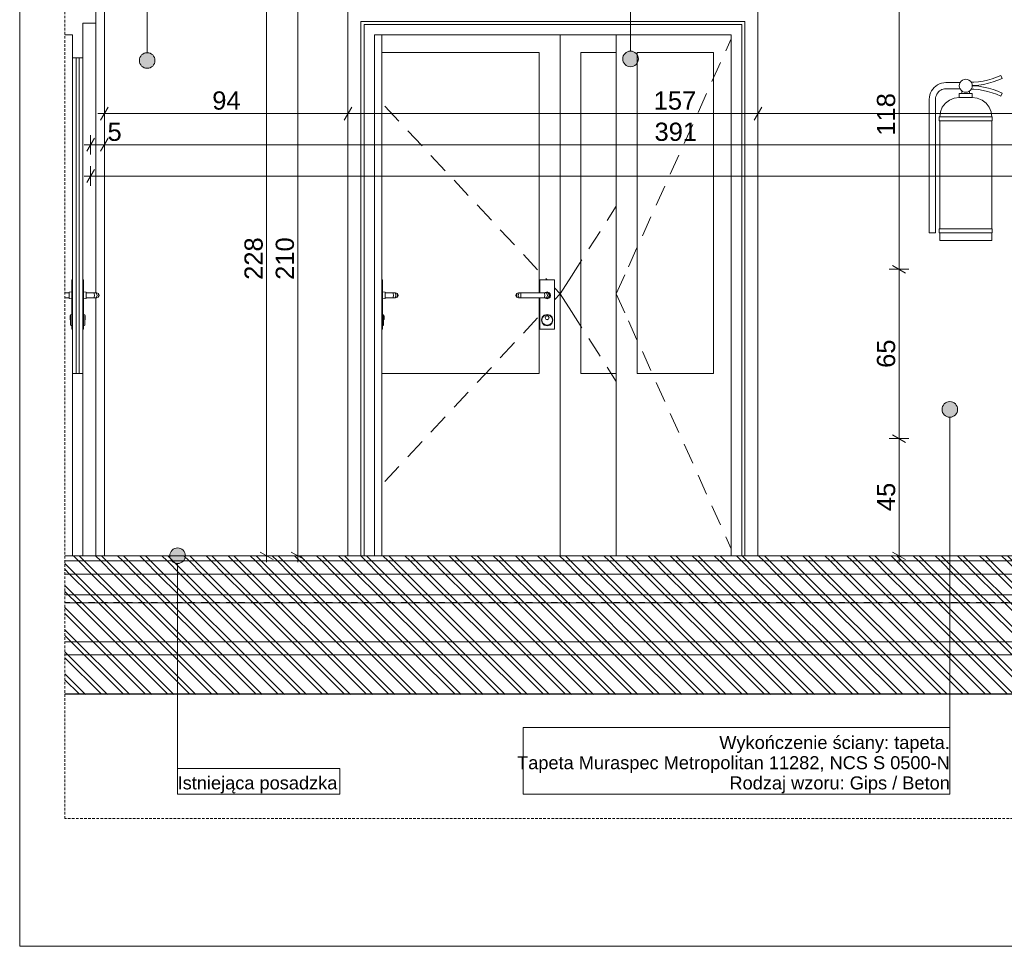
# Model space of a CAD drawing. Extents: x 180 to 9540, y 54 to 2910.
# Tile 1 of 82: x 180 to 2070, y 60 to 1839. Entities that reach past the tile are written whole.
import ezdxf
from ezdxf.xclip import XClip

# ---------------------------------------------------------------- set-up
doc = ezdxf.new("R2010")
doc.units = 0
doc.header["$MEASUREMENT"] = 0
doc.header["$XCLIPFRAME"] = 0
doc.linetypes.add('Przerywana', pattern=[48, 24, -24])
doc.linetypes.add('Przerywana długa', pattern=[78, 50, -28])
for name, color, linetype in [('220-A Ściany', 7, 'Continuous'), ('230-A Ściany działowe', 7, 'Continuous'), ('320-W Umeblowanie', 7, 'Continuous'), ('380-W Istniejące elementy_ rury_ skrzynki', 7, 'Continuous'), ('399-W Wymiary i opisy', 7, 'Continuous'), ('420-K Ściany', 7, 'Continuous'), ('460-K Stropy', 7, 'Continuous'), ('810-G Ogólne', 7, 'Continuous'), ('820-G Rysunki Obrazki', 7, 'Continuous'), ('824-G Wypełnienia RŚ', 7, 'Continuous'), ('840-G Znaczniki ogólne', 7, 'Continuous')]:
    doc.layers.add(name, color=color, linetype=linetype)
doc.styles.add('STYL_AUTOMATYCZNY_2', font='arial.ttf')
doc.styles.add('STYL_AUTOMATYCZNY_3', font='arial.ttf')
pattern_1 = [(135, (4101.5, 809.8), (21.2132, 21.2132), [])]

# ---------------------------------------------------------------- blocks, each defined once
blk = doc.blocks.new('Rysunek_1_1', base_point=(4101.5, 809.8))
at = {"layer": '460-K Stropy', "linetype": 'Continuous', "lineweight": 13}
h = blk.add_hatch(dxfattribs=at)
h.set_pattern_fill('Ściany_istniejące_0001', color=8, style=0, pattern_type=2)
h.set_pattern_definition(pattern_1)
h.paths.add_polyline_path([(266.7, 809.8), (266.7, 799.8), (4068.4, 799.8), (4068.4, 809.8)])
h = blk.add_hatch(dxfattribs=at)
h.set_pattern_fill('Ściany_istniejące_0001', color=8, style=0, pattern_type=2)
h.set_pattern_definition(pattern_1)
h.paths.add_polyline_path([(266.7, 799.8), (266.7, 774.8), (4068.4, 774.8), (4068.4, 799.8)])
h = blk.add_hatch(dxfattribs=at)
h.set_pattern_fill('Ściany_istniejące_0001', color=8, style=0, pattern_type=2)
h.set_pattern_definition(pattern_1)
h.paths.add_polyline_path([(266.7, 774.8), (266.7, 734.8), (4068.4, 734.8), (4068.4, 774.8)])
h = blk.add_hatch(dxfattribs=at)
h.set_pattern_fill('Ściany_istniejące_0001', color=8, style=0, pattern_type=2)
h.set_pattern_definition(pattern_1)
h.paths.add_polyline_path([(266.7, 734.8), (266.7, 719.8), (4068.4, 719.8), (4068.4, 734.8)])
h = blk.add_hatch(dxfattribs=at)
h.set_pattern_fill('Ściany_istniejące_0001', color=8, style=0, pattern_type=2)
h.set_pattern_definition(pattern_1)
h.paths.add_polyline_path([(266.7, 719.8), (266.7, 719.5), (4068.4, 719.5), (4068.4, 719.8)])
h = blk.add_hatch(dxfattribs=at)
h.set_pattern_fill('Ściany_istniejące_0001', color=8, style=0, pattern_type=2)
h.set_pattern_definition(pattern_1)
h.paths.add_polyline_path([(266.7, 719.5), (266.7, 644.5), (4068.4, 644.5), (4068.4, 719.5)])
h = blk.add_hatch(dxfattribs=at)
h.set_pattern_fill('Ściany_istniejące_0001', color=8, style=0, pattern_type=2)
h.set_pattern_definition(pattern_1)
h.paths.add_polyline_path([(266.7, 644.5), (266.7, 619.5), (4068.4, 619.5), (4068.4, 644.5)])
h = blk.add_hatch(dxfattribs=at)
h.set_pattern_fill('Ściany_istniejące_0001', color=8, style=0, pattern_type=2)
h.set_pattern_definition(pattern_1)
h.paths.add_polyline_path([(266.7, 544.5), (4068.4, 544.5), (4068.4, 619.5), (266.7, 619.5)])
at = {"layer": '820-G Rysunki Obrazki', "linetype": 'Continuous', "lineweight": 13}
for points in [[(1337.7, 1763.7), (1338.9, 1758), (1342.1, 1753.1), (1347, 1749.8), (1352.7, 1748.7), (1358.5, 1749.8), (1363.3, 1753.1), (1366.6, 1758), (1367.7, 1763.7), (1366.6, 1769.4), (1363.3, 1774.3), (1358.5, 1777.6), (1352.7, 1778.7), (1347, 1777.6), (1342.1, 1774.3), (1338.9, 1769.4)], [(409.7, 1760.7), (410.9, 1755), (414.1, 1750.1), (419, 1746.8), (424.7, 1745.7), (430.5, 1746.8), (435.3, 1750.1), (438.6, 1755), (439.7, 1760.7), (438.6, 1766.4), (435.3, 1771.3), (430.5, 1774.5), (424.7, 1775.7), (419, 1774.5), (414.1, 1771.3), (410.9, 1766.4)], [(1950.7, 1090.8), (1951.8, 1085), (1955.1, 1080.2), (1960, 1076.9), (1965.7, 1075.8), (1971.4, 1076.9), (1976.3, 1080.2), (1979.6, 1085), (1980.7, 1090.8), (1979.6, 1096.5), (1976.3, 1101.4), (1971.4, 1104.6), (1965.7, 1105.8), (1960, 1104.6), (1955.1, 1101.4), (1951.8, 1096.5)], [(468.2, 809.9), (469.4, 804.1), (472.6, 799.3), (477.5, 796), (483.2, 794.9), (489, 796), (493.8, 799.3), (497.1, 804.1), (498.2, 809.9), (497.1, 815.6), (493.8, 820.5), (489, 823.7), (483.2, 824.9), (477.5, 823.7), (472.6, 820.5), (469.4, 815.6)]]:
    blk.add_hatch(color=154, dxfattribs=at).paths.add_polyline_path(points)
at = {"layer": '824-G Wypełnienia RŚ', "linetype": 'Continuous', "lineweight": 13}
h = blk.add_hatch(dxfattribs=at)
h.set_pattern_fill('_Poza_zakresem_opracowan_3E', color=8, style=0, pattern_type=2)
h.set_pattern_definition([(135, (2167.146, 676.53), (21.2132, 21.2132), [])])
h.paths.add_polyline_path([(4068.1, 809.8), (266.7, 809.8), (266.7, 543.3), (4068.1, 544.5)])
at = {"layer": '220-A Ściany', "color": 7, "linetype": 'Continuous', "lineweight": 20, "ltscale": 0.5}
for p, q in [((326.3, 1857.3), (326.3, 1832.3)), ((281.3, 1809.8), (266.7, 1809.8)), ((281.3, 1809.8), (281.3, 1765.8)), ((301.3, 1765.8), (281.3, 1765.8)), ((288.3, 1765.8), (288.3, 1159.8)), ((294.3, 1159.8), (294.3, 1765.8)), ((281.3, 1159.8), (281.3, 809.8)), ((301.3, 1159.8), (281.3, 1159.8)), ((301.3, 1159.8), (301.3, 809.8))]:
    blk.add_line(p, q, dxfattribs=at)
at = {"layer": '220-A Ściany', "color": 7, "linetype": 'Continuous', "lineweight": 13, "ltscale": 0.5}
for p, q in [((326.3, 1314.8), (326.3, 1832.3)), ((281.3, 1809.8), (281.3, 1765.8)), ((281.3, 1765.8), (281.3, 1159.8)), ((281.3, 1765.8), (281.3, 1765.8)), ((288.3, 1159.8), (288.3, 1765.8)), ((294.3, 1159.8), (294.3, 1765.8)), ((301.3, 1765.8), (301.3, 1159.8)), ((281.3, 1480.7), (281.3, 1451.2)), ((301.4, 1480.7), (301.4, 1451.2)), ((281.3, 1432.8), (281.3, 1403.4)), ((301.4, 1432.8), (301.4, 1403.4)), ((281.3, 1385), (281.3, 1355.5)), ((301.4, 1385), (301.4, 1355.5)), ((281.3, 1342.3), (281.3, 1339.8)), ((301.4, 1342.3), (301.4, 1339.8)), ((279.8, 1339.8), (279.8, 1244.8)), ((281.3, 1339.8), (279.8, 1339.8)), ((301.3, 1339.8), (302.8, 1339.8)), ((302.8, 1339.8), (302.8, 1244.8)), ((266.7, 1314.8), (274.8, 1314.8)), ((266.7, 1304.8), (274.8, 1304.8)), ((274.8, 1315.8), (279.8, 1316.3)), ((274.8, 1315.8), (274.8, 1315)), ((274.8, 1315), (274.8, 1314.8)), ((274.8, 1313.3), (274.8, 1314.8)), ((274.8, 1309.8), (274.8, 1313.3)), ((274.8, 1306.3), (274.8, 1309.8)), ((274.8, 1304.8), (274.8, 1306.3)), ((274.8, 1304.8), (274.8, 1304.6)), ((274.8, 1304.6), (274.8, 1303.8)), ((279.8, 1316.3), (279.8, 1315.4)), ((279.8, 1315.4), (279.8, 1313)), ((279.8, 1306.5), (279.8, 1304.2)), ((307.8, 1315.8), (302.8, 1316.3)), ((307.8, 1315.8), (307.8, 1315)), ((307.8, 1315), (307.8, 1312.8)), ((307.8, 1313.3), (307.8, 1314.8)), ((317.8, 1314.8), (307.8, 1314.8)), ((307.8, 1309.8), (307.8, 1313.3)), ((307.8, 1312.8), (307.8, 1309.8)), ((307.8, 1309.8), (307.8, 1306.8)), ((307.8, 1306.3), (307.8, 1309.8)), ((307.8, 1306.8), (307.8, 1304.6)), ((307.8, 1304.8), (307.8, 1306.3)), ((317.8, 1304.8), (307.8, 1304.8)), ((307.8, 1304.6), (307.8, 1303.8)), ((321.7, 1314.8), (317.8, 1314.8)), ((321.7, 1304.8), (317.8, 1304.8)), ((324.9, 1314.8), (321.7, 1314.8)), ((324.9, 1304.8), (321.7, 1304.8)), ((323.6, 1309.8), (323, 1313.3)), ((323, 1306.3), (323.6, 1309.8)), ((327.1, 1314.8), (324.9, 1314.8)), ((327.1, 1304.8), (324.9, 1304.8)), ((326.3, 809.8), (326.3, 1304.8)), ((327.8, 1314.8), (327.1, 1314.8)), ((327.8, 1304.8), (327.1, 1304.8)), ((328.5, 1309.8), (327.4, 1313.3)), ((327.4, 1306.3), (328.5, 1309.8)), ((331.4, 1313.3), (327.8, 1314.8)), ((327.8, 1304.8), (331.4, 1306.3)), ((331.8, 1309.8), (330.4, 1313.3)), ((330.4, 1306.3), (331.8, 1309.8)), ((332.8, 1309.8), (331.4, 1313.3)), ((331.4, 1306.3), (332.8, 1309.8)), ((274.8, 1303.8), (279.8, 1303.3)), ((279.8, 1304.2), (279.8, 1303.3)), ((307.8, 1303.8), (302.8, 1303.3)), ((276.8, 1270.3), (277.8, 1270.8)), ((276.8, 1270.3), (276.8, 1269.3)), ((276.8, 1269.3), (276.8, 1266.8)), ((276.8, 1266.8), (276.8, 1264.3)), ((277.8, 1272.3), (279.8, 1273.3)), ((277.8, 1272.3), (277.8, 1271)), ((277.8, 1271), (277.8, 1267.3)), ((277.8, 1267.3), (277.8, 1262.3)), ((279.8, 1273.3), (279.8, 1271.8)), ((279.8, 1271.8), (279.8, 1267.8)), ((281.3, 1240.6), (281.3, 1270.1)), ((301.4, 1240.6), (301.4, 1270.1)), ((304.8, 1272.3), (302.8, 1273.3)), ((304.8, 1272.3), (304.8, 1271)), ((304.8, 1271), (304.8, 1267.3)), ((305.8, 1270.3), (304.8, 1270.8)), ((304.8, 1267.3), (304.8, 1262.3)), ((305.8, 1270.3), (305.8, 1269.3)), ((305.8, 1269.3), (305.8, 1266.8)), ((305.8, 1266.8), (305.8, 1264.3)), ((276.8, 1264.3), (276.8, 1263.3)), ((276.8, 1263.3), (277.8, 1262.8)), ((277.8, 1262.3), (277.8, 1257.3)), ((277.8, 1257.3), (277.8, 1253.6)), ((277.8, 1253.6), (277.8, 1252.3)), ((277.8, 1252.3), (279.8, 1251.3)), ((279.8, 1256.8), (279.8, 1252.8)), ((279.8, 1252.8), (279.8, 1251.3)), ((304.8, 1252.3), (302.8, 1251.3)), ((305.8, 1263.3), (304.8, 1262.8)), ((304.8, 1262.3), (304.8, 1257.3)), ((304.8, 1257.3), (304.8, 1253.6)), ((304.8, 1253.6), (304.8, 1252.3)), ((305.8, 1264.3), (305.8, 1263.3)), ((281.3, 1244.8), (279.8, 1244.8)), ((301.3, 1244.8), (302.8, 1244.8)), ((281.3, 1192.8), (281.3, 1222.2)), ((301.4, 1192.8), (301.4, 1222.2)), ((281.3, 1144.9), (281.3, 1174.4)), ((301.4, 1144.9), (301.4, 1174.4)), ((281.3, 1159.8), (281.3, 809.8)), ((281.3, 1159.8), (281.3, 1159.8))]:
    blk.add_line(p, q, dxfattribs=at)
at = {"layer": '220-A Ściany', "color": 7, "linetype": 'Continuous', "lineweight": 20, "ltscale": 0.5, "flags": 128}
for points in [[(301.3, 1832.3), (301.3, 1815.8), (301.3, 1765.8)], [(326.3, 1832.3), (316.3, 1832.3), (301.3, 1832.3)]]:
    blk.add_lwpolyline(points, dxfattribs=at)
at = {"layer": '230-A Ściany działowe', "color": 7, "linetype": 'Continuous', "lineweight": 13, "ltscale": 0.5}
for p, q in [((835.2, 1835.8), (835.2, 809.8)), ((1572.2, 1835.8), (835.2, 1835.8)), ((1572.2, 809.8), (1572.2, 1835.8)), ((841.2, 1829.8), (841.2, 809.8)), ((1566.2, 1829.8), (841.2, 1829.8)), ((1566.2, 809.8), (1566.2, 1829.8)), ((861.2, 1809.8), (861.2, 809.8)), ((1546.2, 1809.8), (861.2, 1809.8)), ((875.2, 1809.8), (875.2, 1775.8)), ((875.3, 1809.8), (875.3, 1786.6)), ((1325.2, 1775.8), (1325.2, 1809.8)), ((1546.2, 1802.5), (1535.8, 1779.3)), ((1546.2, 809.8), (1546.2, 1809.8)), ((875.2, 1775.8), (875.2, 1159.8)), ((875.3, 1768.3), (875.3, 1739.1)), ((1325.2, 1159.8), (1325.2, 1775.8)), ((1365.2, 1775.8), (1365.2, 1159.8)), ((1512.2, 1775.8), (1365.2, 1775.8)), ((1512.2, 1159.8), (1512.2, 1775.8)), ((1525.5, 1756.6), (1509, 1720.1)), ((875.3, 1720.8), (875.3, 1691.6)), ((1498.8, 1697.3), (1482.3, 1660.8)), ((875.3, 1673.3), (875.3, 1644.1)), ((875.3, 1625.8), (875.3, 1596.6)), ((1472, 1638.1), (1455.6, 1601.6)), ((875.3, 1578.3), (875.3, 1549.1)), ((1445.3, 1578.8), (1428.8, 1542.4)), ((875.3, 1530.8), (875.3, 1501.6)), ((1418.5, 1519.6), (1402.1, 1483.1)), ((875.2, 1483.3), (875.2, 1454.1)), ((1391.8, 1460.3), (1375.4, 1423.9)), ((875.2, 1435.9), (875.2, 1406.6)), ((1365.1, 1401.1), (1348.6, 1364.6)), ((875.2, 1388.4), (875.2, 1359.1)), ((1341.7, 1349.3), (1325.2, 1312.8)), ((875.2, 1342), (875.2, 1339.8)), ((875.2, 1339.8), (876.7, 1339.8)), ((876.7, 1339.8), (876.7, 1244.8)), ((881.7, 1315.8), (876.7, 1316.3)), ((881.7, 1315.8), (881.7, 1315)), ((881.7, 1315), (881.7, 1312.8)), ((881.7, 1313.3), (881.7, 1314.8)), ((891.7, 1314.8), (881.7, 1314.8)), ((881.7, 1309.8), (881.7, 1313.3)), ((881.7, 1312.8), (881.7, 1309.8)), ((881.7, 1309.8), (881.7, 1306.8)), ((881.7, 1306.3), (881.7, 1309.8)), ((881.7, 1306.8), (881.7, 1304.6)), ((881.7, 1304.8), (881.7, 1306.3)), ((891.7, 1304.8), (881.7, 1304.8)), ((881.7, 1304.6), (881.7, 1303.8)), ((895.5, 1314.8), (891.7, 1314.8)), ((895.5, 1304.8), (891.7, 1304.8)), ((898.8, 1314.8), (895.5, 1314.8)), ((898.8, 1304.8), (895.5, 1304.8)), ((897.5, 1309.8), (896.9, 1313.3)), ((896.9, 1306.3), (897.5, 1309.8)), ((900.9, 1314.8), (898.8, 1314.8)), ((900.9, 1304.8), (898.8, 1304.8)), ((901.7, 1314.8), (900.9, 1314.8)), ((901.7, 1304.8), (900.9, 1304.8)), ((902.4, 1309.8), (901.3, 1313.3)), ((901.3, 1306.3), (902.4, 1309.8)), ((905.2, 1313.3), (901.7, 1314.8)), ((901.7, 1304.8), (905.2, 1306.3)), ((905.6, 1309.8), (904.3, 1313.3)), ((904.3, 1306.3), (905.6, 1309.8)), ((906.7, 1309.8), (905.2, 1313.3)), ((905.2, 1306.3), (906.7, 1309.8)), ((1341.7, 1276.3), (1325.2, 1312.8)), ((881.7, 1303.8), (876.7, 1303.3)), ((878.7, 1272.3), (876.7, 1273.3)), ((878.7, 1272.3), (878.7, 1271)), ((878.7, 1271), (878.7, 1267.3)), ((879.7, 1270.3), (878.7, 1270.8)), ((878.7, 1267.3), (878.7, 1262.3)), ((879.7, 1270.3), (879.7, 1269.3)), ((879.7, 1269.3), (879.7, 1266.8)), ((879.7, 1266.8), (879.7, 1264.3)), ((875.2, 1237.2), (875.2, 1266.5)), ((878.7, 1252.3), (876.7, 1251.3)), ((879.7, 1263.3), (878.7, 1262.8)), ((878.7, 1262.3), (878.7, 1257.3)), ((878.7, 1257.3), (878.7, 1253.6)), ((878.7, 1253.6), (878.7, 1252.3)), ((879.7, 1264.3), (879.7, 1263.3)), ((1365.1, 1224.5), (1348.6, 1261)), ((875.2, 1244.8), (876.7, 1244.8)), ((875.2, 1189.7), (875.2, 1219)), ((1391.8, 1165.3), (1375.4, 1201.7)), ((875.2, 1142.3), (875.2, 1171.5)), ((875.2, 1159.8), (875.2, 809.8)), ((1325.2, 809.8), (1325.2, 1159.8)), ((1365.2, 1159.8), (1512.2, 1159.8)), ((1418.5, 1106), (1402.1, 1142.5)), ((875.3, 1094.8), (875.3, 1124)), ((1445.3, 1046.8), (1428.8, 1083.2)), ((875.3, 1047.3), (875.3, 1076.5)), ((875.3, 999.8), (875.3, 1029)), ((1472, 987.5), (1455.6, 1024)), ((875.3, 952.3), (875.3, 981.5)), ((1498.8, 928.3), (1482.3, 964.8)), ((875.3, 904.8), (875.3, 934)), ((1525.5, 869), (1509, 905.5)), ((875.3, 857.3), (875.3, 886.5)), ((875.3, 809.8), (875.3, 839)), ((1546.2, 823.1), (1535.8, 846.3))]:
    blk.add_line(p, q, dxfattribs=at)
at = {"layer": '320-W Umeblowanie', "color": 94, "linetype": 'Continuous', "lineweight": 0, "ltscale": 0.5}
for p, q in [((342.5, 1854.8), (342.5, 809.8)), ((810.2, 1860.8), (810.2, 809.8)), ((1597.2, 1860.8), (1597.2, 809.8))]:
    blk.add_line(p, q, dxfattribs=at)
at = {"layer": '380-W Istniejące elementy_ rury_ skrzynki', "color": 150, "linetype": 'Continuous', "lineweight": 15, "ltscale": 0.5}
for p, q in [((1985.4, 1718.5), (1987.4, 1721.1)), ((1987.4, 1721.1), (1990, 1723.1)), ((1987.4, 1721.1), (1987.4, 1721.1)), ((1990, 1723.1), (1993, 1724.4)), ((1990, 1723.1), (1990, 1723.1)), ((1993, 1724.4), (1996.3, 1724.8)), ((1993, 1724.4), (1993, 1724.4)), ((1996.3, 1724.8), (1999.5, 1724.4)), ((1999.5, 1724.4), (2002.5, 1723.1)), ((2002.5, 1723.1), (2005.1, 1721.1)), ((2005.1, 1721.1), (2007.1, 1718.5)), ((2029.4, 1721.3), (2020.6, 1719.9)), ((2038.2, 1723.2), (2029.4, 1721.3)), ((2029.4, 1721.3), (2029.4, 1721.3)), ((2046.8, 1725.7), (2038.2, 1723.2)), ((2038.2, 1723.2), (2038.2, 1723.2)), ((2055.2, 1728.7), (2046.8, 1725.7)), ((2046.8, 1725.7), (2046.8, 1725.7)), ((2048.7, 1719.5), (2057.6, 1722.7)), ((2063.4, 1732.2), (2055.2, 1728.7)), ((2055.2, 1728.7), (2055.2, 1728.7)), ((2057.6, 1722.7), (2066.1, 1726.4)), ((2066.1, 1726.4), (2063.4, 1732.2)), ((1930.5, 1702.3), (1928.7, 1698.5)), ((1932.9, 1705.8), (1930.5, 1702.3)), ((1935.6, 1708.9), (1932.9, 1705.8)), ((1938.8, 1711.7), (1935.6, 1708.9)), ((1942.2, 1714), (1938.8, 1711.7)), ((1946, 1715.9), (1942.2, 1714)), ((1946.1, 1702.2), (1944.1, 1700.4)), ((1950, 1717.2), (1946, 1715.9)), ((1948.3, 1703.6), (1946.1, 1702.2)), ((1950.6, 1704.8), (1948.3, 1703.6)), ((1954.1, 1718), (1950, 1717.2)), ((1953.1, 1705.6), (1950.6, 1704.8)), ((1955.6, 1706.1), (1953.1, 1705.6)), ((1958.1, 1718.3), (1954.1, 1718)), ((1958.4, 1706.3), (1955.6, 1706.1)), ((1985.3, 1718.3), (1958.1, 1718.3)), ((1985.3, 1706.3), (1958.4, 1706.3)), ((1983.8, 1712.3), (1984.2, 1715.5)), ((1984.2, 1709.1), (1983.8, 1712.3)), ((1984.2, 1715.5), (1985.4, 1718.5)), ((1985.4, 1706), (1984.2, 1709.1)), ((1987.4, 1703.5), (1985.4, 1706)), ((1990, 1701.5), (1987.4, 1703.5)), ((1987.4, 1703.5), (1987.4, 1703.5)), ((1988.7, 1702.4), (1988.7, 1697.3)), ((1993, 1700.2), (1990, 1701.5)), ((1990, 1701.5), (1990, 1701.5)), ((2002.5, 1701.5), (1999.5, 1700.2)), ((2005.1, 1703.5), (2002.5, 1701.5)), ((2003.7, 1702.4), (2003.7, 1697.3)), ((2007.1, 1706), (2005.1, 1703.5)), ((2011.7, 1719.1), (2006.8, 1718.9)), ((2011.7, 1705.5), (2006.8, 1705.7)), ((2007.1, 1718.5), (2008.3, 1715.5)), ((2008.3, 1709.1), (2007.1, 1706)), ((2008.3, 1715.5), (2008.8, 1712.3)), ((2008.8, 1712.3), (2008.3, 1709.1)), ((2008.7, 1712.5), (2012.1, 1712.6)), ((2008.7, 1712.1), (2012.1, 1712)), ((2020.6, 1719.9), (2011.7, 1719.1)), ((2011.7, 1719.1), (2011.7, 1719.1)), ((2020.6, 1704.7), (2011.7, 1705.5)), ((2011.7, 1705.5), (2011.7, 1705.5)), ((2012.1, 1712.6), (2021.4, 1713.5)), ((2012.1, 1712), (2021.4, 1711.1)), ((2020.6, 1719.9), (2020.6, 1719.9)), ((2029.4, 1703.3), (2020.6, 1704.7)), ((2020.6, 1704.7), (2020.6, 1704.7)), ((2021.4, 1713.5), (2030.6, 1714.9)), ((2021.4, 1711.1), (2030.6, 1709.7)), ((2038.2, 1701.4), (2029.4, 1703.3)), ((2029.4, 1703.3), (2029.4, 1703.3)), ((2030.6, 1714.9), (2039.8, 1716.9)), ((2030.6, 1709.7), (2039.8, 1707.7)), ((2046.8, 1698.9), (2038.2, 1701.4)), ((2038.2, 1701.4), (2038.2, 1701.4)), ((2039.8, 1716.9), (2048.7, 1719.5)), ((2039.8, 1707.7), (2048.7, 1705.1)), ((2048.7, 1705.1), (2057.6, 1701.9)), ((2057.6, 1701.9), (2066.1, 1698.2)), ((1926.5, 1690.5), (1926.2, 1686.5)), ((1926.2, 1686.5), (1926.2, 1429.8)), ((1927.3, 1694.6), (1926.5, 1690.5)), ((1928.7, 1698.5), (1927.3, 1694.6)), ((1938.4, 1688.9), (1938.2, 1686.1)), ((1938.2, 1686.1), (1938.2, 1429.8)), ((1938.9, 1691.5), (1938.4, 1688.9)), ((1939.8, 1693.9), (1938.9, 1691.5)), ((1940.9, 1696.3), (1939.8, 1693.9)), ((1942.4, 1698.5), (1940.9, 1696.3)), ((1944.1, 1700.4), (1942.4, 1698.5)), ((1965, 1684.8), (1957.2, 1678.8)), ((1974, 1688.5), (1965, 1684.8)), ((1983.7, 1689.8), (1974, 1688.5)), ((1983.7, 1697.3), (1984.2, 1697.3)), ((1983.7, 1697.3), (1983.7, 1689.8)), ((1983.7, 1689.8), (1984.2, 1689.8)), ((1984.2, 1697.3), (1985.4, 1697.3)), ((1984.2, 1689.8), (1985.4, 1689.8)), ((1985.4, 1697.3), (1987.4, 1697.3)), ((1985.4, 1689.8), (1987.4, 1689.8)), ((1987.4, 1697.3), (1990, 1697.3)), ((1987.4, 1689.8), (1990, 1689.8)), ((1990, 1697.3), (1993, 1697.3)), ((1990, 1689.8), (1993, 1689.8)), ((1996.3, 1699.8), (1993, 1700.2)), ((1993, 1700.2), (1993, 1700.2)), ((1993, 1697.3), (1996.3, 1697.3)), ((1993, 1689.8), (1996.3, 1689.8)), ((1999.5, 1700.2), (1996.3, 1699.8)), ((1996.3, 1697.3), (1999.5, 1697.3)), ((1996.3, 1689.8), (1999.5, 1689.8)), ((1999.5, 1697.3), (2002.5, 1697.3)), ((1999.5, 1689.8), (2002.5, 1689.8)), ((2002.5, 1697.3), (2005.1, 1697.3)), ((2002.5, 1689.8), (2005.1, 1689.8)), ((2005.1, 1697.3), (2007.1, 1697.3)), ((2005.1, 1689.8), (2007.1, 1689.8)), ((2007.1, 1697.3), (2008.3, 1697.3)), ((2007.1, 1689.8), (2008.3, 1689.8)), ((2008.3, 1697.3), (2008.7, 1697.3)), ((2008.3, 1689.8), (2008.7, 1689.8)), ((2008.7, 1697.3), (2008.7, 1689.8)), ((2008.7, 1689.8), (2018.5, 1688.5)), ((2018.5, 1688.5), (2027.5, 1684.8)), ((2027.5, 1684.8), (2035.3, 1678.8)), ((2055.2, 1695.9), (2046.8, 1698.9)), ((2046.8, 1698.9), (2046.8, 1698.9)), ((2063.4, 1692.4), (2055.2, 1695.9)), ((2055.2, 1695.9), (2055.2, 1695.9)), ((2066.1, 1698.2), (2063.4, 1692.4)), ((1951.3, 1671.1), (1947.5, 1662)), ((1957.2, 1678.8), (1951.3, 1671.1)), ((2035.3, 1678.8), (2041.2, 1671.1)), ((2041.2, 1671.1), (2045, 1662)), ((1945.2, 1652.3), (1947, 1652.3)), ((1945.2, 1652.3), (1945.2, 1644.8)), ((1945.2, 1644.8), (1947, 1644.8)), ((1947.5, 1662), (1946.2, 1652.3)), ((1946.2, 1644.8), (1946.2, 1437.3)), ((1947, 1652.3), (1952.1, 1652.3)), ((1947, 1644.8), (1952.1, 1644.8)), ((1952.1, 1652.3), (1960.2, 1652.3)), ((1952.1, 1644.8), (1960.2, 1644.8)), ((1960.2, 1652.3), (1970.8, 1652.3)), ((1960.2, 1644.8), (1970.8, 1644.8)), ((1970.8, 1652.3), (1983.1, 1652.3)), ((1970.8, 1644.8), (1983.1, 1644.8)), ((1983.1, 1652.3), (1996.3, 1652.3)), ((1983.1, 1644.8), (1996.3, 1644.8)), ((1996.3, 1652.3), (2009.5, 1652.3)), ((1996.3, 1644.8), (2009.5, 1644.8)), ((2009.5, 1652.3), (2021.8, 1652.3)), ((2009.5, 1644.8), (2021.8, 1644.8)), ((2021.8, 1652.3), (2032.3, 1652.3)), ((2021.8, 1644.8), (2032.3, 1644.8)), ((2032.3, 1652.3), (2040.4, 1652.3)), ((2032.3, 1644.8), (2040.4, 1644.8)), ((2040.4, 1652.3), (2045.5, 1652.3)), ((2040.4, 1644.8), (2045.5, 1644.8)), ((2045, 1662), (2046.2, 1652.3)), ((2045.5, 1652.3), (2047.2, 1652.3)), ((2045.5, 1644.8), (2047.2, 1644.8)), ((2046.2, 1644.8), (2046.2, 1437.3)), ((2047.2, 1652.3), (2047.2, 1644.8)), ((1945.2, 1437.3), (1947, 1437.3)), ((1945.2, 1437.3), (1945.2, 1429.8)), ((1947, 1437.3), (1952.1, 1437.3)), ((1952.1, 1437.3), (1960.2, 1437.3)), ((1960.2, 1437.3), (1970.8, 1437.3)), ((1970.8, 1437.3), (1983.1, 1437.3)), ((1983.1, 1437.3), (1996.3, 1437.3)), ((1996.3, 1437.3), (2009.5, 1437.3)), ((2009.5, 1437.3), (2021.8, 1437.3)), ((2021.8, 1437.3), (2032.3, 1437.3)), ((2032.3, 1437.3), (2040.4, 1437.3)), ((2040.4, 1437.3), (2045.5, 1437.3)), ((2045.5, 1437.3), (2047.2, 1437.3)), ((2047.2, 1437.3), (2047.2, 1429.8)), ((1926.5, 1429.8), (1926.2, 1429.8)), ((1927.1, 1429.8), (1926.5, 1429.8)), ((1928, 1429.8), (1927.1, 1429.8)), ((1929.3, 1429.8), (1928, 1429.8)), ((1930.7, 1429.8), (1929.3, 1429.8)), ((1932.3, 1429.8), (1930.7, 1429.8)), ((1933.8, 1429.8), (1932.3, 1429.8)), ((1935.3, 1429.8), (1933.8, 1429.8)), ((1936.5, 1429.8), (1935.3, 1429.8)), ((1937.4, 1429.8), (1936.5, 1429.8)), ((1938, 1429.8), (1937.4, 1429.8)), ((1938.2, 1429.8), (1938, 1429.8)), ((1945.2, 1429.8), (1947, 1429.8)), ((1946.2, 1429.8), (1946.2, 1414.8)), ((1947, 1429.8), (1952.1, 1429.8)), ((1952.1, 1429.8), (1960.2, 1429.8)), ((1960.2, 1429.8), (1970.8, 1429.8)), ((1970.8, 1429.8), (1983.1, 1429.8)), ((1983.1, 1429.8), (1996.3, 1429.8)), ((1996.3, 1429.8), (2009.5, 1429.8)), ((2009.5, 1429.8), (2021.8, 1429.8)), ((2021.8, 1429.8), (2032.3, 1429.8)), ((2032.3, 1429.8), (2040.4, 1429.8)), ((2040.4, 1429.8), (2045.5, 1429.8)), ((2045.5, 1429.8), (2047.2, 1429.8)), ((2046.2, 1429.8), (2046.2, 1414.8)), ((1946.2, 1414.8), (1948, 1414.8)), ((1948, 1414.8), (1953, 1414.8)), ((1953, 1414.8), (1960.9, 1414.8)), ((1960.9, 1414.8), (1971.3, 1414.8)), ((1971.3, 1414.8), (1983.3, 1414.8)), ((1983.3, 1414.8), (1996.3, 1414.8)), ((1996.3, 1414.8), (2009.2, 1414.8)), ((2009.2, 1414.8), (2021.3, 1414.8)), ((2021.3, 1414.8), (2031.6, 1414.8)), ((2031.6, 1414.8), (2039.6, 1414.8)), ((2039.6, 1414.8), (2044.5, 1414.8)), ((2044.5, 1414.8), (2046.2, 1414.8))]:
    blk.add_line(p, q, dxfattribs=at)
at = {"layer": '399-W Wymiary i opisy', "color": 154, "linetype": 'Continuous', "lineweight": 13, "ltscale": 0.5}
for p, q in [((654, 809.8), (654, 1949.5)), ((1868.2, 1359.8), (1868.2, 1949.5)), ((714, 809.8), (714, 1860.8)), ((349.7, 1671.4), (335.3, 1646.4)), ((342.5, 1640.1), (342.5, 1677.6)), ((817.5, 1671.4), (803, 1646.4)), ((810.2, 1640.1), (810.2, 1677.6)), ((1604.5, 1671.4), (1590, 1646.4)), ((1597.2, 1640.1), (1597.2, 1677.6)), ((330.3, 1658.9), (342.5, 1658.9)), ((342.5, 1658.9), (810.2, 1658.9)), ((810.2, 1658.9), (1597.2, 1658.9)), ((1597.2, 1658.9), (2296.2, 1658.9)), ((323.5, 1611.4), (309, 1586.4)), ((316.2, 1580.1), (316.2, 1617.6)), ((349.7, 1611.4), (335.3, 1586.4)), ((342.5, 1580.1), (342.5, 1617.6)), ((304, 1598.9), (316.2, 1598.9)), ((316.2, 1598.9), (342.5, 1598.9)), ((342.5, 1598.9), (2296.2, 1598.9)), ((323.5, 1551.4), (309, 1526.4)), ((316.2, 1520.1), (316.2, 1557.6)), ((304, 1538.9), (316.2, 1538.9)), ((316.2, 1538.9), (4036.3, 1538.9)), ((1855.7, 1367), (1880.7, 1352.6)), ((1887, 1359.8), (1849.5, 1359.8)), ((1868.2, 1034.8), (1868.2, 1359.8)), ((1855.7, 1042), (1880.7, 1027.6)), ((1887, 1034.8), (1849.5, 1034.8)), ((1868.2, 809.8), (1868.2, 1034.8)), ((641.5, 817), (666.5, 802.6)), ((701.5, 817), (726.5, 802.6)), ((1855.7, 817), (1880.7, 802.6)), ((672.8, 809.8), (635.3, 809.8)), ((654, 797.6), (654, 809.8)), ((732.8, 809.8), (695.3, 809.8)), ((714, 797.6), (714, 809.8)), ((1887, 809.8), (1849.5, 809.8)), ((1868.2, 797.6), (1868.2, 809.8))]:
    blk.add_line(p, q, dxfattribs=at)
at = {"layer": '420-K Ściany', "color": 7, "linetype": 'Continuous', "lineweight": 13, "ltscale": 0.5}
for p, q in [((1217.6, 1809.8), (1217.6, 809.8)), ((875.2, 1775.8), (1177.6, 1775.8)), ((1177.6, 1775.8), (1177.6, 1314.8)), ((1257.6, 1775.8), (1257.6, 1159.8)), ((1325.2, 1775.8), (1257.6, 1775.8)), ((880.7, 1673.3), (908, 1644.1)), ((925.1, 1625.8), (952.4, 1596.6)), ((969.5, 1578.3), (996.8, 1549.1)), ((1013.9, 1530.8), (1041.2, 1501.6)), ((1058.2, 1483.3), (1085.5, 1454.1)), ((1325.2, 1480.9), (1307.8, 1453.6)), ((1102.6, 1435.9), (1129.9, 1406.6)), ((1294.3, 1432.6), (1272.7, 1398.9)), ((1147, 1388.4), (1174.3, 1359.1)), ((1259.2, 1377.8), (1239.2, 1346.5)), ((1239.2, 1346.5), (1217.6, 1312.8)), ((1206.8, 1339.8), (1178.3, 1339.8)), ((1178.3, 1339.8), (1178.3, 1314.8)), ((1190.3, 1342), (1192.4, 1339.8)), ((1206.8, 1244.8), (1206.8, 1339.8)), ((1206.8, 1324.3), (1217.6, 1312.8)), ((1132.6, 1309.8), (1134.1, 1313.3)), ((1134.1, 1306.3), (1132.6, 1309.8)), ((1133.7, 1309.8), (1135, 1313.3)), ((1135, 1306.3), (1133.7, 1309.8)), ((1134.1, 1313.3), (1137.6, 1314.8)), ((1137.6, 1304.8), (1134.1, 1306.3)), ((1136.9, 1309.8), (1138, 1313.3)), ((1138, 1306.3), (1136.9, 1309.8)), ((1138.4, 1314.8), (1137.6, 1314.8)), ((1138.4, 1304.8), (1137.6, 1304.8)), ((1140.5, 1314.8), (1138.4, 1314.8)), ((1140.5, 1304.8), (1138.4, 1304.8)), ((1143.8, 1314.8), (1140.5, 1314.8)), ((1143.8, 1304.8), (1140.5, 1304.8)), ((1141.8, 1309.8), (1142.4, 1313.3)), ((1142.4, 1306.3), (1141.8, 1309.8)), ((1147.6, 1314.8), (1143.8, 1314.8)), ((1147.6, 1304.8), (1143.8, 1304.8)), ((1182.6, 1314.8), (1147.6, 1314.8)), ((1182.6, 1304.8), (1147.6, 1304.8)), ((1177.6, 1304.8), (1177.6, 1159.8)), ((1178.3, 1304.8), (1178.3, 1244.8)), ((1186.4, 1314.8), (1182.6, 1314.8)), ((1186.4, 1304.8), (1182.6, 1304.8)), ((1189.7, 1314.8), (1186.4, 1314.8)), ((1189.7, 1304.8), (1186.4, 1304.8)), ((1188.4, 1309.8), (1187.8, 1313.3)), ((1187.8, 1306.3), (1188.4, 1309.8)), ((1189.3, 1315.4), (1188.7, 1314.8)), ((1188.7, 1304.8), (1189.3, 1304.2)), ((1192.6, 1316.3), (1189.3, 1315.4)), ((1189.6, 1315), (1189.4, 1314.8)), ((1189.4, 1304.8), (1189.6, 1304.6)), ((1192.6, 1315.8), (1189.6, 1315)), ((1189.6, 1304.6), (1192.6, 1303.8)), ((1191.8, 1314.8), (1189.7, 1314.8)), ((1191.8, 1304.8), (1189.7, 1304.8)), ((1192.6, 1314.8), (1191.8, 1314.8)), ((1192.6, 1304.8), (1191.8, 1304.8)), ((1193.3, 1309.8), (1192.2, 1313.3)), ((1192.2, 1306.3), (1193.3, 1309.8)), ((1195.8, 1315.4), (1192.6, 1316.3)), ((1195.6, 1315), (1192.6, 1315.8)), ((1196.1, 1313.3), (1192.6, 1314.8)), ((1192.6, 1304.8), (1196.1, 1306.3)), ((1192.6, 1303.8), (1195.6, 1304.6)), ((1196.5, 1309.8), (1195.2, 1313.3)), ((1195.2, 1306.3), (1196.5, 1309.8)), ((1197.8, 1312.8), (1195.6, 1315)), ((1195.6, 1304.6), (1197.8, 1306.8)), ((1198.2, 1313), (1195.8, 1315.4)), ((1195.8, 1304.2), (1198.2, 1306.5)), ((1197.6, 1309.8), (1196.1, 1313.3)), ((1196.1, 1306.3), (1197.6, 1309.8)), ((1198.6, 1309.8), (1197.8, 1312.8)), ((1197.8, 1306.8), (1198.6, 1309.8)), ((1199.1, 1309.8), (1198.2, 1313)), ((1198.2, 1306.5), (1199.1, 1309.8)), ((1206.8, 1301.3), (1217.6, 1312.8)), ((1239.2, 1279.1), (1217.6, 1312.8)), ((1189.3, 1304.2), (1192.6, 1303.3)), ((1192.6, 1303.3), (1195.8, 1304.2)), ((1183.1, 1267.8), (1181.6, 1262.3)), ((1183.9, 1267.3), (1182.6, 1262.3)), ((1187.1, 1271.8), (1183.1, 1267.8)), ((1187.6, 1271), (1183.9, 1267.3)), ((1192.6, 1273.3), (1187.1, 1271.8)), ((1192.6, 1272.3), (1187.6, 1271)), ((1189.8, 1269.6), (1188.6, 1266.8)), ((1188.6, 1266.8), (1189.8, 1264)), ((1190.1, 1269.3), (1189.1, 1266.8)), ((1189.1, 1266.8), (1190.1, 1264.3)), ((1192.6, 1270.8), (1189.8, 1269.6)), ((1192.6, 1270.3), (1190.1, 1269.3)), ((1198.1, 1271.8), (1192.6, 1273.3)), ((1197.6, 1271), (1192.6, 1272.3)), ((1195.4, 1269.6), (1192.6, 1270.8)), ((1195.1, 1269.3), (1192.6, 1270.3)), ((1196.1, 1266.8), (1195.1, 1269.3)), ((1195.1, 1264.3), (1196.1, 1266.8)), ((1196.6, 1266.8), (1195.4, 1269.6)), ((1195.4, 1264), (1196.6, 1266.8)), ((1201.3, 1267.3), (1197.6, 1271)), ((1202.1, 1267.8), (1198.1, 1271.8)), ((1202.6, 1262.3), (1201.3, 1267.3)), ((1203.6, 1262.3), (1202.1, 1267.8)), ((1259.2, 1247.7), (1239.2, 1279.1)), ((1147, 1237.2), (1174.3, 1266.5)), ((1181.6, 1262.3), (1183.1, 1256.8)), ((1182.6, 1262.3), (1183.9, 1257.3)), ((1183.1, 1256.8), (1187.1, 1252.8)), ((1183.9, 1257.3), (1187.6, 1253.6)), ((1187.1, 1252.8), (1192.6, 1251.3)), ((1187.6, 1253.6), (1192.6, 1252.3)), ((1189.8, 1264), (1192.6, 1262.8)), ((1190.1, 1264.3), (1192.6, 1263.3)), ((1192.6, 1263.3), (1195.1, 1264.3)), ((1192.6, 1262.8), (1195.4, 1264)), ((1192.6, 1252.3), (1197.6, 1253.6)), ((1192.6, 1251.3), (1198.1, 1252.8)), ((1197.6, 1253.6), (1201.3, 1257.3)), ((1198.1, 1252.8), (1202.1, 1256.8)), ((1201.3, 1257.3), (1202.6, 1262.3)), ((1202.1, 1256.8), (1203.6, 1262.3)), ((1178.3, 1244.8), (1206.8, 1244.8)), ((1102.6, 1189.7), (1129.9, 1219)), ((1294.3, 1193), (1272.7, 1226.7)), ((1177.6, 1159.8), (875.2, 1159.8)), ((1058.2, 1142.3), (1085.5, 1171.5)), ((1257.6, 1159.8), (1325.2, 1159.8)), ((1325.2, 1144.7), (1307.8, 1171.9)), ((1013.9, 1094.8), (1041.2, 1124)), ((969.5, 1047.3), (996.8, 1076.5)), ((925.1, 999.8), (952.4, 1029)), ((880.7, 952.3), (908, 981.5))]:
    blk.add_line(p, q, dxfattribs=at)
at = {"layer": '460-K Stropy', "color": 7, "linetype": 'Continuous', "lineweight": 13, "ltscale": 0.5}
for p, q in [((4068.4, 799.8), (266.7, 799.8)), ((4068.4, 774.8), (266.7, 774.8)), ((4068.4, 734.8), (266.7, 734.8)), ((4068.4, 719.5), (266.7, 719.5)), ((4068.4, 644.5), (266.7, 644.5)), ((4068.4, 619.5), (266.7, 619.5)), ((4068.4, 544.5), (266.7, 544.5))]:
    blk.add_line(p, q, dxfattribs=at)
at = {"layer": '460-K Stropy', "color": 7, "linetype": 'Przerywana', "lineweight": 13, "ltscale": 0.5}
blk.add_line((4068.4, 719.8), (266.7, 719.8), dxfattribs=at)
at = {"layer": '460-K Stropy', "color": 7, "linetype": 'Continuous', "lineweight": 13, "ltscale": 0.5, "flags": 128}
blk.add_lwpolyline([(4068.4, 809.8), (4056.3, 809.8), (4036.3, 809.8), (301.3, 809.8), (281.3, 809.8), (266.7, 809.8)], dxfattribs=at)
at = {"layer": '820-G Rysunki Obrazki', "color": 154, "linetype": 'Continuous', "lineweight": 13, "ltscale": 0.5}
for p, q in [((1352.7, 1778.7), (1352.7, 2577.7)), ((424.7, 1775.7), (424.7, 2499.1)), ((1965.7, 1075.8), (1965.7, 352.4)), ((483.2, 794.9), (483.2, 352.4)), ((1965.7, 480.2), (1146.4, 480.2)), ((1146.4, 480.2), (1146.4, 352.4)), ((1965.7, 352.4), (1965.7, 480.2)), ((794.3, 401.7), (483.2, 401.7)), ((483.2, 401.7), (483.2, 352.4)), ((794.3, 352.4), (794.3, 401.7)), ((483.2, 352.4), (794.3, 352.4)), ((483.2, 352.4), (794.3, 352.4)), ((1146.4, 352.4), (1965.7, 352.4)), ((1965.7, 352.4), (1146.4, 352.4))]:
    blk.add_line(p, q, dxfattribs=at)
for centre in [(1352.7, 1763.7), (424.7, 1760.7), (1965.7, 1090.8), (483.2, 809.9)]:
    blk.add_circle(centre, 15, dxfattribs=at)
at = {"layer": '824-G Wypełnienia RŚ', "color": 7, "linetype": 'Continuous', "lineweight": 13, "ltscale": 0.5, "flags": 128}
blk.add_lwpolyline([(266.7, 543.3), (4068.1, 544.5), (4068.1, 809.8), (266.7, 809.8)], dxfattribs=at)
at = {"layer": '399-W Wymiary i opisy', "color": 154, "linetype": 'Continuous', "lineweight": 13, "char_height": 35, "attachment_point": 7, "style": 'STYL_AUTOMATYCZNY_2'}
for s, insert, width in [('\\A1;{\\pql;\\fArial|b0|i0|c238|p0;\\W1.000000;94}', (549.7, 1665.9), 53.391), ('\\A1;{\\pql;\\fArial|b0|i0|c238|p0;\\W1.000000;157}', (1397.2, 1665.9), 80.086), ('\\A1;{\\pql;\\fArial|b0|i0|c238|p0;\\W1.000000;5}', (348.6, 1605.9), 26.695), ('\\A1;{\\pql;\\fArial|b0|i0|c238|p0;\\W1.000000;391}', (1398.8, 1605.9), 80.086)]:
    blk.add_mtext(s, dxfattribs=dict(at, insert=insert, width=width))
at = {"layer": '399-W Wymiary i opisy', "color": 154, "linetype": 'Continuous', "lineweight": 13, "char_height": 35, "attachment_point": 7, "rotation": 90, "style": 'STYL_AUTOMATYCZNY_2'}
for s, insert, width in [('\\A1;{\\pql;\\fArial|b0|i0|c238|p0;\\W1.000000;118}', (1861.2, 1616.4), 76.524), ('\\A1;{\\pql;\\fArial|b0|i0|c238|p0;\\W1.000000;228}', (647, 1339.6), 80.086), ('\\A1;{\\pql;\\fArial|b0|i0|c238|p0;\\W1.000000;210}', (707, 1339.6), 80.086), ('\\A1;{\\pql;\\fArial|b0|i0|c238|p0;\\W1.000000;65}', (1861.2, 1170.6), 53.391), ('\\A1;{\\pql;\\fArial|b0|i0|c238|p0;\\W1.000000;45}', (1861.2, 895.6), 53.391)]:
    blk.add_mtext(s, dxfattribs=dict(at, insert=insert, width=width))
at = {"layer": '820-G Rysunki Obrazki', "color": 154, "linetype": 'Continuous', "lineweight": 13, "insert": (1965.7, 353.7), "char_height": 25, "attachment_point": 9, "line_spacing_factor": 0.930743, "style": 'STYL_AUTOMATYCZNY_3'}
blk.add_mtext('\\A1;{\\pqr;\\fArial|b0|i0|c238|p0;\\W1.000000;Wykończenie ściany: tapeta.\\P\\pqr;\\fArial|b0|i0|c238|p0;\\W1.000000;Tapeta \\fArial|b0|i0|c238|p0;\\W1.000000;Muraspec \\fArial|b0|i0|c238|p0;\\W1.000000;Metropolitan 11282, NCS S 0500-N\\P\\pqr;\\fArial|b0|i0|c238|p0;\\W1.000000;Rodzaj wzoru: Gips / Beton}', dxfattribs=at)
at = {"layer": '820-G Rysunki Obrazki', "color": 154, "linetype": 'Continuous', "lineweight": 13, "insert": (483.2, 353.7), "char_height": 25, "attachment_point": 7, "style": 'STYL_AUTOMATYCZNY_3'}
blk.add_mtext('\\A1;{\\pql;\\fArial|b0|i0|c238|p0;\\W1.000000;Istniejąc\\fArial|b0|i0|c238|p0;\\W1.000000;a posadzka}', dxfattribs=at)

msp = doc.modelspace()

# ---------------------------------------------------------------- linework, layer by layer
at = {"layer": '810-G Ogólne', "color": 7, "linetype": 'Continuous', "lineweight": 13, "ltscale": 0.1}
for p, q in [((180, 60), (180, 2910)), ((8540, 60), (180, 60))]:
    msp.add_line(p, q, dxfattribs=at)
at = {"layer": '840-G Znaczniki ogólne', "color": 8, "linetype": 'Przerywana długa', "lineweight": 13, "ltscale": 0.1}
msp.add_lwpolyline([(266.7, 2650), (4068.4, 2650), (4068.4, 305.1), (266.7, 305.1)], close=True, dxfattribs=at)

# ---------------------------------------------------------------- block references
at = {"layer": '820-G Rysunki Obrazki', "color": 7, "linetype": 'Continuous', "lineweight": 13, "ltscale": 0.1}
ref = msp.add_blockref('Rysunek_1_1', (4101.5, 809.8), dxfattribs=at)
XClip(ref).set_block_clipping_path([(266.7410749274, 305.1003815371), (4068.3893250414, 2650.020916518)])

doc.saveas('drawing.dxf')
